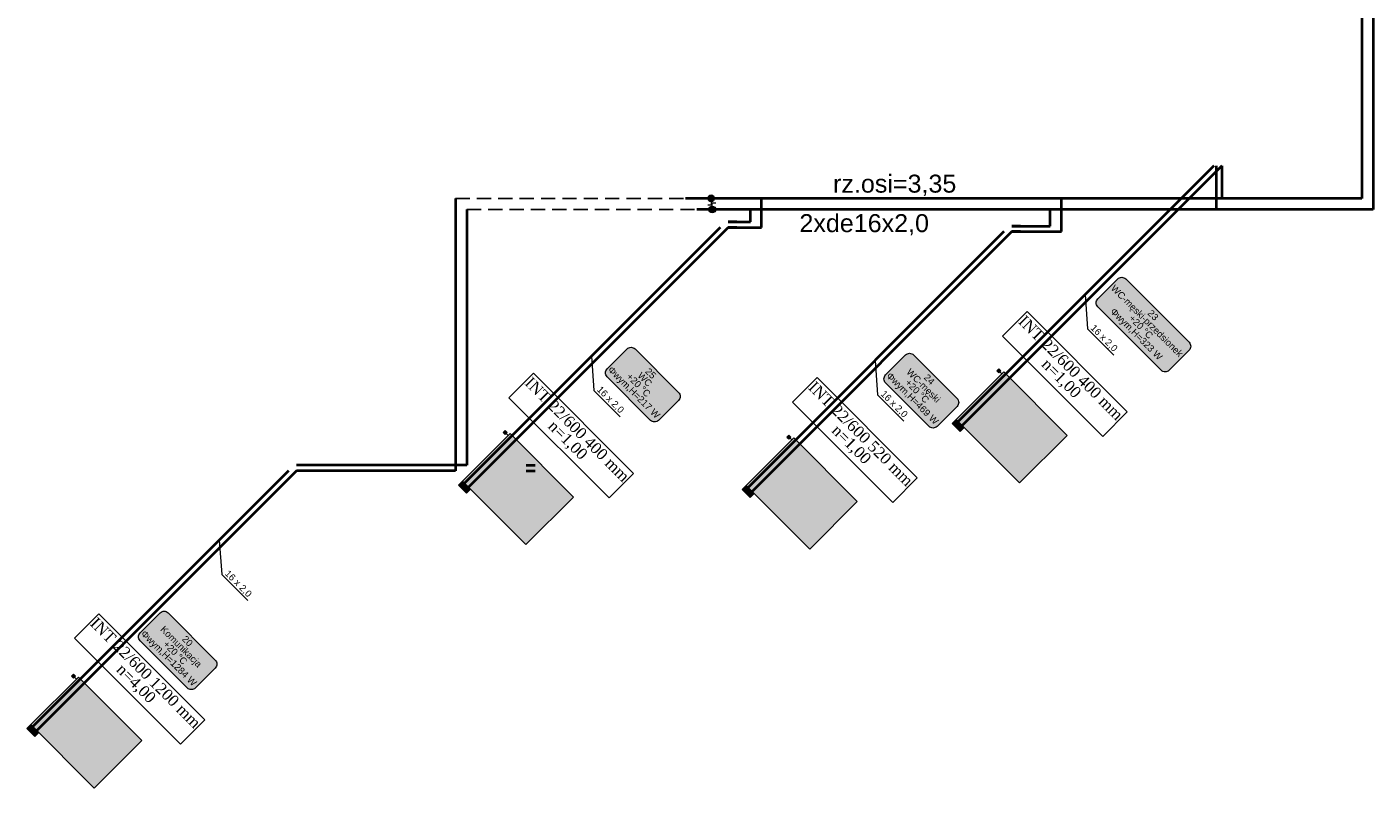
# Model space of a CAD drawing. Header units: inches. Extents: x -5360 to 1020, y 421 to 2687.
# Tile 1 of 8: x -5360 to -4159, y 805 to 1483. Entities that reach past the tile are written whole.
import ezdxf
from ezdxf.enums import TextEntityAlignment as Align

# ---------------------------------------------------------------- set-up
doc = ezdxf.new("R2010")
doc.units = ezdxf.units.IN
doc.header["$MEASUREMENT"] = 0
doc.linetypes.add('DASHED', pattern=[19.05, 12.7, -6.35])
for name, color, linetype, lineweight, true_color in [('IS_Działka (powrotna)', 7, 'Continuous', 40, 0xffb000), ('IS_Działka (powrotna)_etykieta1', 7, 'Continuous', 5, 0x000000), ('IS_Działka (zasilająca)', 7, 'Continuous', 40, 0xff8000), ('IS_Działka (zasilająca)_etykieta1', 7, 'Continuous', 5, 0x000000), ('IS_Grzejnik', 7, 'Continuous', 5, 0x000000), ('IS_Grzejnik (Rozwinięcie)', 7, 'Continuous', 5, 0x000000), ('IS_Pomieszczenie (Rozwinięcie)', 7, 'Continuous', 20, 0x000000), ('IS_Zawór1', 7, 'Continuous', 5, 0x000000)]:
    doc.layers.add(name, color=color, linetype=linetype, lineweight=lineweight, true_color=true_color)
doc.styles.add('Arial_____', font='arial.ttf')
doc.styles.add('Times_New_Roman_____', font='times.ttf')

# ---------------------------------------------------------------- blocks, each defined once
blk = doc.blocks.new('16_TypRysunkowyGrzejnika_Plytowy_800_600_105_True_071f0f8b-01df-47c9-bbb8-02081534a5d9_Normal')
at = {"layer": 'IS_Grzejnik', "true_color": 0xff8000, "transparency": 33554687, "extrusion": (0, 0, -1)}
blk.add_hatch(color=30, dxfattribs=at).paths.add_polyline_path([(0.4, 0.3), (-0.4, 0.3), (-0.4, -0.3), (0.4, -0.3)])
at = {"layer": 'IS_Grzejnik'}
blk.add_lwpolyline([(-0.4, 0.3), (0.4, 0.3), (0.4, -0.3), (-0.4, -0.3)], close=True, dxfattribs=at)
blk = doc.blocks.new('16_TypRysunkowyZaworu_ZestGrzWbudKwadrat_PL_00000000-0000-0000-0000-000000000000_Normal')
at = {"layer": 'IS_Zawór1', "lineweight": 50, "true_color": 0xffffff, "transparency": 33554687, "extrusion": (0, 0, -1)}
blk.add_hatch(color=7, dxfattribs=at).paths.add_polyline_path([(-0.25, 0.125), (-0.5, 0.125), (-0.5, -0.125), (-0.25, -0.125)])
at = {"layer": 'IS_Zawór1', "linetype": 'ByBlock', "lineweight": -2}
blk.add_lwpolyline([(0.25, 0.125), (0.5, 0.125), (0.5, -0.125), (0.25, -0.125)], close=True, dxfattribs=at)
blk.add_polyline3d([(0, 0, 0), (0.25, 0, 0)], dxfattribs=at)
blk = doc.blocks.new('16_TypRysunkowyZaworu_Vecolux_PL_00000000-0000-0000-0000-000000000000_Normal')
at = {"layer": 'IS_Zawór1', "lineweight": 50, "true_color": 0xffffff, "transparency": 33554687}
blk.add_hatch(color=7, dxfattribs=at).paths.add_polyline_path([(-0.5, -0.5), (0.5, -0.5), (0.5, 0), (-0.5, 0)])
at = {"layer": 'IS_Zawór1', "linetype": 'ByBlock', "lineweight": -2}
blk.add_lwpolyline([(-0.5, -0.5), (0.5, -0.5), (0.5, 0), (-0.5, 0)], close=True, dxfattribs=at)
blk = doc.blocks.new('4_TypRysunkowyZaworu_Kurek_PL_02d81806-4c8f-42ec-a639-1b35862e6f16_Normal')
at = {"layer": 'IS_Zawór1', "lineweight": 50, "true_color": 0xffffff, "transparency": 33554687}
h = blk.add_hatch(color=7, dxfattribs=at)
edge = h.paths.add_edge_path(flags=0)
edge.add_arc((0, 0), 0.25, 0, 360)
at = {"layer": 'IS_Zawór1', "linetype": 'ByBlock', "lineweight": -2}
for points in [[(0, 0.5, 0), (0.25, 0.5, 0)], [(0, 0.25, 0), (0, 0.5, 0)]]:
    blk.add_polyline3d(points, dxfattribs=at)
blk.add_circle((0, 0), 0.25, dxfattribs=at)

msp = doc.modelspace()

# ---------------------------------------------------------------- hatches: boundary and pattern name
at = {"layer": 'IS_Pomieszczenie (Rozwinięcie)', "lineweight": 50, "true_color": 0xffffff, "transparency": 33554687}
for points in [[(-4348.2, 1177.4), (-4404.8, 1234), (-4406.1, 1236.2), (-4406.1, 1238.8), (-4404.8, 1241.1), (-4386.9, 1258.9), (-4384.7, 1260.2), (-4382.1, 1260.2), (-4379.8, 1258.9), (-4323.3, 1202.4), (-4322, 1200.1), (-4322, 1197.5), (-4323.3, 1195.3), (-4341.1, 1177.4), (-4343.4, 1176.1), (-4346, 1176.1), (-4348.2, 1177.4)], [(-4803.6, 1132.8), (-4842.5, 1171.6), (-4843.8, 1173.8), (-4843.8, 1176.4), (-4842.5, 1178.7), (-4824.6, 1196.5), (-4822.4, 1197.8), (-4819.8, 1197.8), (-4817.5, 1196.5), (-4778.7, 1157.7), (-4777.4, 1155.4), (-4777.4, 1152.8), (-4778.7, 1150.6), (-4796.6, 1132.8), (-4798.8, 1131.5), (-4801.4, 1131.5), (-4803.6, 1132.8)], [(-4555.2, 1127.4), (-4594, 1166.2), (-4595.3, 1168.4), (-4595.3, 1171), (-4594, 1173.3), (-4576.2, 1191.1), (-4573.9, 1192.4), (-4571.3, 1192.4), (-4569.1, 1191.1), (-4530.3, 1152.3), (-4529, 1150), (-4529, 1147.5), (-4530.3, 1145.2), (-4548.1, 1127.4), (-4550.4, 1126.1), (-4553, 1126.1), (-4555.2, 1127.4)], [(-5216.9, 894.2), (-5259, 936.3), (-5260.3, 938.5), (-5260.3, 941.1), (-5259, 943.3), (-5241.1, 961.2), (-5238.9, 962.5), (-5236.3, 962.5), (-5234.1, 961.2), (-5192, 919.1), (-5190.7, 916.9), (-5190.7, 914.3), (-5192, 912), (-5209.9, 894.2), (-5212.1, 892.9), (-5214.7, 892.9), (-5216.9, 894.2)]]:
    msp.add_hatch(color=7, dxfattribs=at).paths.add_polyline_path(points)

# ---------------------------------------------------------------- linework, layer by layer
at = {"linetype": 'DASHED'}
for p, q in [((-4977.6, 1330.7), (-4772.5, 1330.7)), ((-4967.6, 1320.7), (-4762.5, 1320.7))]:
    msp.add_line(p, q, dxfattribs=at)
at = {"layer": 'IS_Działka (powrotna)'}
for p, q in [((-4159.2, 1781.6), (-4159.2, 1320.7)), ((-4301.2, 1359.8), (-4531.1, 1130)), ((-4299.2, 1359.8), (-4299.2, 1320.7)), ((-4967.6, 1320.7), (-4967.6, 1092.9)), ((-4751.6, 1320.7), (-4762.5, 1320.7)), ((-4714.6, 1320.7), (-4745.6, 1320.7)), ((-4734.5, 1309.8), (-4714.6, 1309.8)), ((-4726.7, 1309.8), (-4734.5, 1309.8)), ((-4734.5, 1309.8), (-4734.5, 1309.8)), ((-4714.6, 1309.8), (-4714.6, 1320.7)), ((-4447.1, 1320.7), (-4714.6, 1320.7)), ((-4447.1, 1306), (-4447.1, 1320.7)), ((-4299.2, 1320.7), (-4447.1, 1320.7)), ((-4299.2, 1320.7), (-4299.2, 1320.7)), ((-4159.2, 1320.7), (-4299.2, 1320.7)), ((-4741.5, 1304.8), (-4971.4, 1075)), ((-4488.5, 1301), (-4718.3, 1071.1)), ((-4481.5, 1306), (-4447.1, 1306)), ((-4473.7, 1306), (-4481.5, 1306)), ((-4481.5, 1306), (-4481.5, 1306)), ((-4967.6, 1092.9), (-5119.6, 1092.9)), ((-4914.5, 1092.9), (-4906.7, 1092.9)), ((-4914.5, 1092.9), (-4914.5, 1092.9)), ((-5126.6, 1087.9), (-5356.5, 858))]:
    msp.add_line(p, q, dxfattribs=at)
at = {"layer": 'IS_Działka (powrotna)_etykieta1'}
for p, q in [((-4416.1, 1244.9), (-4413.9, 1214.3)), ((-4390.5, 1191), (-4413.9, 1214.3)), ((-4856.4, 1189.9), (-4854.2, 1159.4)), ((-4603.4, 1186.1), (-4601.1, 1155.5)), ((-4830.8, 1136), (-4854.2, 1159.4)), ((-4577.8, 1132.1), (-4601.1, 1155.5)), ((-5188.5, 1026), (-5186.2, 995.4)), ((-5162.9, 972.1), (-5186.2, 995.4))]:
    msp.add_line(p, q, dxfattribs=at)
at = {"layer": 'IS_Działka (zasilająca)'}
for p, q in [((-4169.2, 1771.6), (-4169.2, 1330.7)), ((-4294.2, 1359.8), (-4527.5, 1126.5)), ((-4294.2, 1359.8), (-4294.2, 1330.7)), ((-4977.6, 1330.7), (-4977.6, 1087.9)), ((-4752.6, 1330.7), (-4772.5, 1330.7)), ((-4704.6, 1330.7), (-4746.6, 1330.7)), ((-4704.6, 1304.8), (-4704.6, 1330.7)), ((-4437.1, 1330.7), (-4704.6, 1330.7)), ((-4437.1, 1301), (-4437.1, 1330.7)), ((-4294.2, 1330.7), (-4437.1, 1330.7)), ((-4294.2, 1330.7), (-4294.2, 1330.7)), ((-4169.2, 1330.7), (-4294.2, 1330.7)), ((-4734.5, 1304.8), (-4967.8, 1071.5)), ((-4734.5, 1304.8), (-4704.6, 1304.8)), ((-4726.7, 1304.8), (-4734.5, 1304.8)), ((-4734.5, 1304.8), (-4734.5, 1304.8)), ((-4481.5, 1301), (-4714.8, 1067.6)), ((-4481.5, 1301), (-4437.1, 1301)), ((-4473.7, 1301), (-4481.5, 1301)), ((-4481.5, 1301), (-4481.5, 1301)), ((-5119.6, 1087.9), (-5352.9, 854.5)), ((-4977.6, 1087.9), (-5119.6, 1087.9)), ((-4914.5, 1087.9), (-4906.7, 1087.9)), ((-4914.5, 1087.9), (-4914.5, 1087.9))]:
    msp.add_line(p, q, dxfattribs=at)
at = {"layer": 'IS_Grzejnik (Rozwinięcie)'}
for points in [[(-4400.3, 1118.5), (-4489.7, 1207.9), (-4467.8, 1229.8), (-4378.5, 1140.4)], [(-4840.6, 1063.6), (-4930, 1152.9), (-4908.1, 1174.8), (-4818.8, 1085.4)], [(-4587.6, 1059.7), (-4677, 1149), (-4655.1, 1170.9), (-4565.8, 1081.6)], [(-5223.1, 844), (-5317.7, 938.5), (-5295.8, 960.4), (-5201.3, 865.8)]]:
    msp.add_lwpolyline(points, close=True, dxfattribs=at)
at = {"layer": 'IS_Pomieszczenie (Rozwinięcie)'}
for points in [[(-4348.2, 1177.4), (-4404.8, 1234, -0.414214), (-4404.8, 1241.1), (-4386.9, 1258.9, -0.414214), (-4379.8, 1258.9), (-4323.3, 1202.4, -0.414214), (-4323.3, 1195.3), (-4341.1, 1177.4, -0.414214)], [(-4803.6, 1132.8), (-4842.5, 1171.6, -0.414214), (-4842.5, 1178.7), (-4824.6, 1196.5, -0.414214), (-4817.5, 1196.5), (-4778.7, 1157.7, -0.414214), (-4778.7, 1150.6), (-4796.6, 1132.8, -0.414214)], [(-4555.2, 1127.4), (-4594, 1166.2, -0.414214), (-4594, 1173.3), (-4576.2, 1191.1, -0.414214), (-4569.1, 1191.1), (-4530.3, 1152.3, -0.414214), (-4530.3, 1145.2), (-4548.1, 1127.4, -0.414214)], [(-5216.9, 894.2), (-5259, 936.3, -0.414214), (-5259, 943.3), (-5241.1, 961.2, -0.414214), (-5234.1, 961.2), (-5192, 919.1, -0.414214), (-5192, 912), (-5209.9, 894.2, -0.414214)]]:
    msp.add_lwpolyline(points, format="xyb", close=True, dxfattribs=at)

# ---------------------------------------------------------------- block references
at = {"layer": 'IS_Grzejnik', "zscale": 100}
for p, xscale, yscale, rotation in [((-4481.6, 1126.5), -100, 100, 314.9999999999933), ((-4921.9, 1071.5), -100, 100, 315.0000000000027), ((-4668.8, 1067.6), -99.99999999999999, 99.99999999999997, 315.0000000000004), ((-5307, 854.5), -99.99999999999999, 100, 315.0000000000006)]:
    msp.add_blockref('16_TypRysunkowyGrzejnika_Plytowy_800_600_105_True_071f0f8b-01df-47c9-bbb8-02081534a5d9_Normal', p, dxfattribs=dict(at, xscale=xscale, yscale=yscale, rotation=rotation))
at = {"layer": 'IS_Zawór1'}
for name, p, xscale, yscale, zscale, rotation in [('4_TypRysunkowyZaworu_Kurek_PL_02d81806-4c8f-42ec-a639-1b35862e6f16_Normal', (-4749.6, 1330.7), 11.99999999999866, 11.99999999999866, 11.99999999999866, 180), ('16_TypRysunkowyZaworu_ZestGrzWbudKwadrat_PL_00000000-0000-0000-0000-000000000000_Normal', (-4490.4, 1174.2), -10, 10, 10, 314.9999999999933), ('16_TypRysunkowyZaworu_Vecolux_PL_00000000-0000-0000-0000-000000000000_Normal', (-4527.5, 1130), -10, 10, 10, 314.9999999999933), ('16_TypRysunkowyZaworu_ZestGrzWbudKwadrat_PL_00000000-0000-0000-0000-000000000000_Normal', (-4930.7, 1119.2), -10, 10, 10, 315.0000000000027), ('16_TypRysunkowyZaworu_ZestGrzWbudKwadrat_PL_00000000-0000-0000-0000-000000000000_Normal', (-4677.7, 1115.3), -9.999999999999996, 9.999999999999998, 10, 315.0000000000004), ('16_TypRysunkowyZaworu_Vecolux_PL_00000000-0000-0000-0000-000000000000_Normal', (-4967.8, 1075), -10, 10, 10, 315.0000000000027), ('16_TypRysunkowyZaworu_Vecolux_PL_00000000-0000-0000-0000-000000000000_Normal', (-4714.8, 1071.1), -9.999999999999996, 9.999999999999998, 10, 315.0000000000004), ('16_TypRysunkowyZaworu_ZestGrzWbudKwadrat_PL_00000000-0000-0000-0000-000000000000_Normal', (-5315.8, 902.2), -10, 10, 10, 315.0000000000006), ('16_TypRysunkowyZaworu_Vecolux_PL_00000000-0000-0000-0000-000000000000_Normal', (-5352.9, 858), -10, 10, 10, 315.0000000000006)]:
    msp.add_blockref(name, p, dxfattribs=dict(at, xscale=xscale, yscale=yscale, zscale=zscale, rotation=rotation))
at = {"layer": 'IS_Zawór1', "xscale": 11.99999999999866, "yscale": 11.99999999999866, "zscale": 11.99999999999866}
msp.add_blockref('4_TypRysunkowyZaworu_Kurek_PL_02d81806-4c8f-42ec-a639-1b35862e6f16_Normal', (-4748.6, 1320.7), dxfattribs=at)

# ---------------------------------------------------------------- texts
at = {"layer": 'IS_Działka (powrotna)_etykieta1', "style": 'Arial_____'}
for p in [(-4402.4, 1202.8), (-4842.7, 1147.9), (-4589.6, 1144), (-5174.7, 983.9)]:
    msp.add_text('16 x 2,0', height=6, rotation=315, dxfattribs=at).set_placement(p, align=Align.BOTTOM_CENTER)
at = {"layer": 'IS_Działka (zasilająca)_etykieta1', "style": 'Arial_____'}
for s, p in [('rz.osi=3,35', (-4585.9, 1331)), ('2xde16x2,0', (-4613.1, 1295.8))]:
    msp.add_text(s, height=16, dxfattribs=at).set_placement(p, align=Align.BOTTOM_CENTER)
at = {"layer": 'IS_Grzejnik (Rozwinięcie)', "style": 'Times_New_Roman_____'}
for s, p in [('INT 22/600 400 mm', (-4425.2, 1183.2)), ('n=1,00', (-4433.5, 1173.9)), ('INT 22/600 400 mm', (-4865.5, 1128.3)), ('INT 22/600 520 mm', (-4612.5, 1124.4)), ('n=1,00', (-4873.8, 1118.9)), ('n=1,00', (-4620.8, 1115)), ('INT 22/600 1200 mm', (-5250.6, 911.3)), ('n=4,00', (-5258.9, 901.9))]:
    msp.add_text(s, height=10, rotation=315, dxfattribs=at).set_placement(p, align=Align.TOP_CENTER)
at = {"layer": 'IS_Pomieszczenie (Rozwinięcie)', "style": 'Arial_____'}
for s, p in [('WC-męski-przedsionek', (-4358.7, 1223.6)), ('23', (-4353.2, 1228.7)), ('+20 °C', (-4364, 1218.3)), ('25', (-4801.4, 1176.8)), ('WC-męski', (-4558, 1165.9)), ('+20 °C', (-4812.2, 1166.4)), ('WC', (-4806.6, 1171.4)), ('+20 °C', (-4563.7, 1161)), ('24', (-4552.9, 1171.4)), ('Komunikacja', (-5220.2, 933.2)), ('20', (-5214.6, 938.2)), ('+20 °C', (-5225.5, 927.8))]:
    msp.add_text(s, height=6, rotation=315, dxfattribs=at).set_placement(p, align=Align.TOP_CENTER)
for s, p in [('Φwym,H=323 W', (-4389.8, 1233.6)), ('Φwym,H=217 W', (-4838, 1181.6)), ('Φwym,H=469 W', (-4589.6, 1176.2)), ('Φwym,H=1284 W', (-5254.6, 946.3))]:
    msp.add_text(s, height=6, rotation=315, dxfattribs=at).set_placement(p, align=Align.TOP_LEFT)

doc.saveas('drawing.dxf')
